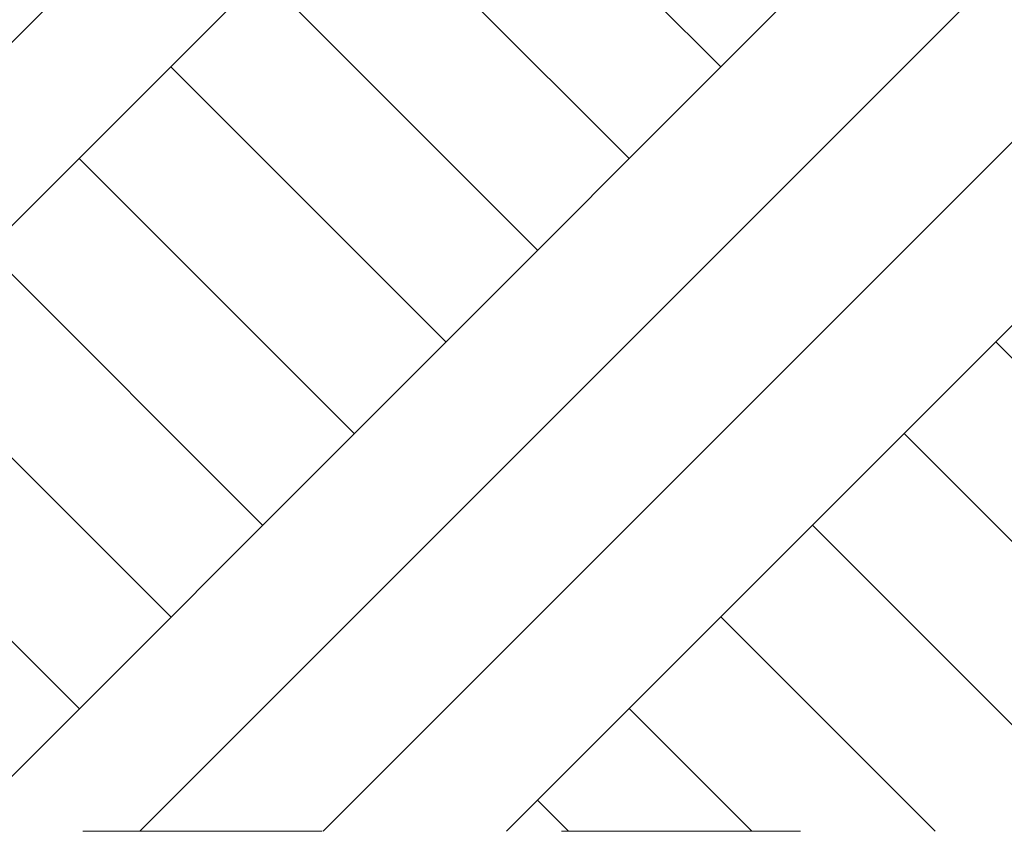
# Model space of a CAD drawing. Header units: millimetres. Extents: x 16408 to 141596, y -21057 to 26364.
# Tile 18 of 144: x 24025 to 25012, y -6374 to -5560. Entities that reach past the tile are written whole.
import ezdxf

# ---------------------------------------------------------------- set-up
doc = ezdxf.new("R2010")
doc.units = ezdxf.units.MM
doc.header["$MEASUREMENT"] = 0
doc.linetypes.add('Przerywana', pattern=[480, 240, -240])
doc.linetypes.add('Wipeout_Contour', pattern=[1000, 0, -1000])
doc.layers.add('0_Nr_pióra__1', color=7, linetype='Continuous', lineweight=13)
doc.layers.add('0_Nr_pióra__102', color=7, linetype='Continuous', lineweight=5, true_color=0xcccccc)

msp = doc.modelspace()

# ---------------------------------------------------------------- wipeouts: each hides what was drawn before it
at = {"color": 254, "linetype": 'Wipeout_Contour', "lineweight": 0, "ltscale": 157119.761231}
msp.add_wipeout([(26160.86, -5540.63), (24836.8, -5524.94), (21589.29, -5433), (19135.14, -5391.14), (16936.66, -5378.68), (16936.66, -6373.57), (26160.86, -6373.57)], dxfattribs=at)

# ---------------------------------------------------------------- next in the draw order: hatches: boundary and pattern name
at = {"layer": '0_Nr_pióra__102', "linetype": 'Continuous', "lineweight": 5, "true_color": 0xcccccc}
h = msp.add_hatch(dxfattribs=at)
h.set_pattern_fill('Grunt_0004', color=254, style=0, pattern_type=2)
h.set_pattern_definition([(45, (0, 0), (-275.7716, 275.7716), []), (45, (-91.9, 91.9), (-551.543, 551.543), []), (45, (-183.85, 183.85), (-551.543, 551.543), []), (135, (-275.77, 275.77), (91.9239, 91.9239), [390, -390])])
h.paths.add_polyline_path([(26160.86, -5540.63), (24836.8, -5524.94), (21589.29, -5433), (19135.14, -5391.14), (16936.66, -5378.68), (16936.66, -6373.57), (26160.86, -6373.57)])

# ---------------------------------------------------------------- next in the draw order: linework, layer by layer
at = {"layer": '0_Nr_pióra__1', "color": 7, "linetype": 'Przerywana', "lineweight": 13}
msp.add_line((16407.98, -6373.57), (39504.87, -6373.57), dxfattribs=at)

doc.saveas('drawing.dxf')
